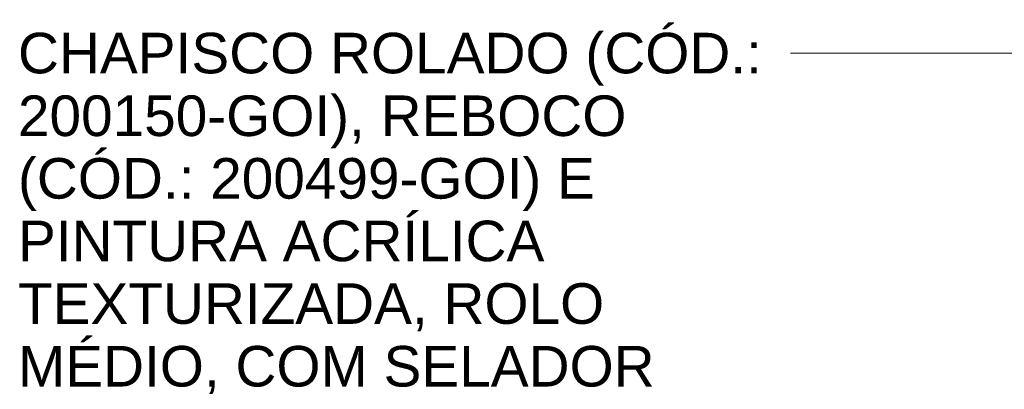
# Model space of a CAD drawing. Header units: metres. Extents: x 6.5 to 21.8, y 0.9 to 11.2.
# Tile 9 of 112: x 6.53 to 8.276, y 5.952 to 6.608. Entities that reach past the tile are written whole.
import ezdxf

# ---------------------------------------------------------------- set-up
doc = ezdxf.new("R2010")
doc.units = ezdxf.units.M
doc.layers.add('G-ANNO-TEXT', color=7, linetype='Continuous', lineweight=9)
doc.styles.add('Arial', font='arial.ttf', dxfattribs={"height": 0.072})

msp = doc.modelspace()

# ---------------------------------------------------------------- linework, layer by layer
at = {"layer": 'G-ANNO-TEXT'}
for p, q in [((7.9877, 6.549), (7.8971, 6.549)), ((10.7649, 6.549), (7.9877, 6.549))]:
    msp.add_line(p, q, dxfattribs=at)

# ---------------------------------------------------------------- texts
at = {"layer": 'G-ANNO-TEXT', "char_height": 0.072, "attachment_point": 1, "style": 'Arial'}
for s, insert, width in [('CHAPISCO ROLADO (CÓD.:', (6.5273, 6.585), 1.561687), ('200150-GOI), REBOCO', (6.5273, 6.4738), 1.279493), ('(CÓD.: 200499-GOI) E', (6.5273, 6.3627), 1.208945), ('PINTURA ACRÍLICA', (6.5273, 6.2516), 1.099915), ('TEXTURIZADA, ROLO', (6.5273, 6.1405), 1.234599), ('MÉDIO, COM SELADOR', (6.5273, 6.0293), 1.337215)]:
    msp.add_mtext(s, dxfattribs=dict(at, insert=insert, width=width))

doc.saveas('drawing.dxf')
